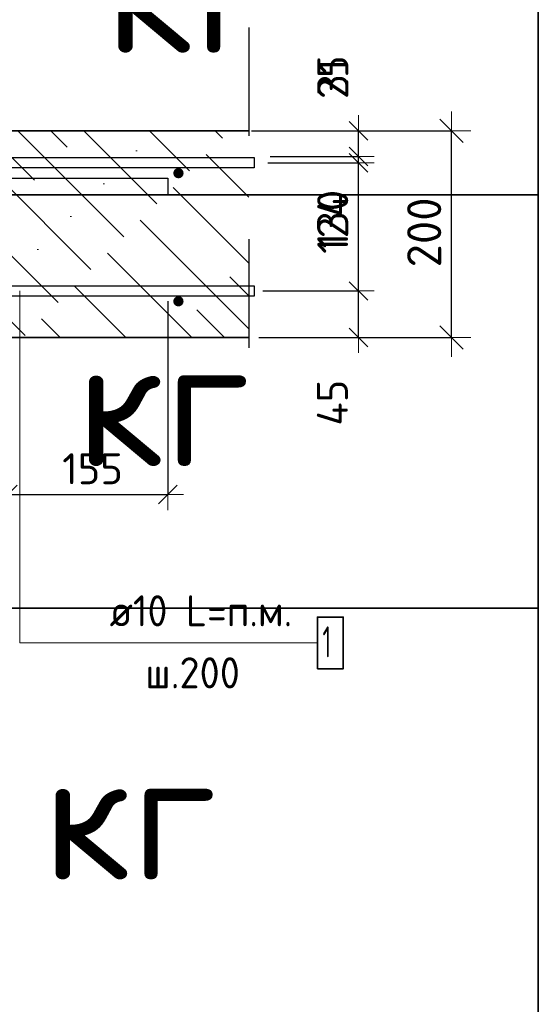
# Model space of a CAD drawing. Header units: metres. Extents: x -38 to 114, y -15 to 21.
# Tile 84 of 244: x 89.46 to 89.961, y -6.076 to -5.123. Entities that reach past the tile are written whole.
import ezdxf

# ---------------------------------------------------------------- set-up
doc = ezdxf.new("R2010")
doc.units = ezdxf.units.M
doc.header["$PDMODE"] = 65
doc.linetypes.add('______4', pattern=[0.135, 0.105, -0.03])
for name, color, linetype, lineweight in [('XR$4$Арм. стержнями верхней зоны', 180, 'Continuous', 35), ('XR$4$Арм. стержнями нижней зоны', 180, 'Continuous', 35), ('XR$4$Арм.стержн.горизонт. 1', 180, 'Continuous', 35), ('XR$4$Размерная линия (1)', 7, 'Continuous', 13), ('XR$4$Размерная линия_ общее', 7, 'Continuous', 13), ('XR$6$Арм. стержнями верхней зоны', 180, 'Continuous', 35), ('XR$6$Арм. стержнями нижней зоны', 180, 'Continuous', 35), ('XR$6$Арм.стержн.горизонт. 1', 180, 'Continuous', 35), ('XR$6$Размерная линия (1)', 7, 'Continuous', 13), ('XR$6$Размерная линия_ общее', 7, 'Continuous', 13)]:
    doc.layers.add(name, color=color, linetype=linetype, lineweight=lineweight)
doc.styles.add('ISOCPEUR', font='txt')
doc.dimstyles.new('DIMSTYLE_12', dxfattribs={"dimtxt": 0.03, "dimasz": 0.03, "dimexe": 0, "dimexo": 0, "dimgap": 0.015, "dimtad": 2, "dimdec": 0, "dimlfac": 1000, "dimrnd": 1, "dimzin": 12, "dimdsep": 46, "dimtxsty": 'ISOCPEUR', "dimblk1": 'ALL_ML_STRICH', "dimblk2": 'ALL_ML_STRICH', "dimsah": 1, "dimcen": 0, "dimclrd": 7, "dimclre": 256, "dimclrt": 7, "dimadec": 0, "dimazin": 0, "dimtfac": 1, "dimtdec": 0, "dimtix": 1, "dimtmove": 2, "dimatfit": 3, "dimfxl": 0, "dimtzin": 0, "dimlwd": 0, "dimlwe": -3, "dimarcsym": 0})
doc.dimstyles.new('DIMSTYLE_14', dxfattribs={"dimtxt": 0.03, "dimasz": 0.03, "dimexe": 0, "dimexo": 0, "dimgap": 0.015, "dimtad": 2, "dimdec": 0, "dimlfac": 1000, "dimrnd": 1, "dimzin": 12, "dimdsep": 46, "dimtxsty": 'ISOCPEUR', "dimblk1": 'ALL_ML_STRICH', "dimblk2": 'ALL_ML_STRICH', "dimsah": 1, "dimcen": 0, "dimclrd": 7, "dimclre": 256, "dimclrt": 7, "dimadec": 0, "dimazin": 0, "dimtfac": 1, "dimtdec": 0, "dimtix": 1, "dimtmove": 2, "dimatfit": 3, "dimfxl": 0, "dimtvp": 1.2, "dimtzin": 0, "dimlwd": 0, "dimlwe": -3, "dimarcsym": 0})
doc.dimstyles.new('DIMSTYLE_24', dxfattribs={"dimtxt": 0.03, "dimasz": 0.03, "dimexe": 0, "dimexo": 0, "dimgap": 0.015, "dimtad": 2, "dimdec": 0, "dimlfac": 1000, "dimrnd": 5, "dimzin": 12, "dimdsep": 46, "dimtxsty": 'ISOCPEUR', "dimblk1": 'ALL_ML_STRICH', "dimblk2": 'ALL_ML_STRICH', "dimsah": 1, "dimcen": 0, "dimclrd": 7, "dimclre": 256, "dimclrt": 7, "dimadec": 0, "dimazin": 0, "dimtfac": 1, "dimtdec": 0, "dimtix": 1, "dimtmove": 2, "dimatfit": 3, "dimfxl": 0, "dimtzin": 0, "dimlwd": 0, "dimlwe": -3, "dimarcsym": 0})
doc.dimstyles.new('DIMSTYLE_8', dxfattribs={"dimtxt": 0.033, "dimasz": 0.0375, "dimexe": 0, "dimexo": 0, "dimgap": 0.0165, "dimtad": 2, "dimdec": 0, "dimlfac": 1000, "dimrnd": 1, "dimzin": 12, "dimdsep": 46, "dimtxsty": 'ISOCPEUR', "dimblk1": 'ALL_ML_STRICH', "dimblk2": 'ALL_ML_STRICH', "dimsah": 1, "dimcen": 0, "dimclrd": 7, "dimclre": 256, "dimclrt": 7, "dimadec": 0, "dimazin": 0, "dimtfac": 1, "dimtdec": 0, "dimtix": 1, "dimtmove": 2, "dimatfit": 3, "dimfxl": 0, "dimtzin": 0, "dimlwd": 0, "dimlwe": -3, "dimarcsym": 0})
pattern_1 = [(135, (0, 0), (-0.031819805, -0.031819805), [0.4, -0.05, 0, -0.05]), (135, (-0.01591, -0.01591), (-0.031819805, -0.031819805), [0.8, -0.1, 0.1, -0.1])]

# ---------------------------------------------------------------- blocks, each defined once
blk = doc.blocks.new('ALL_ML_STRICH')
at = {"color": 0, "linetype": 'ByBlock', "lineweight": -2}
for p, q in [((-0.3, -0.3), (0.3, 0.3)), ((0, -0.5), (0, 0.5)), ((-1, 0), (0.5, 0))]:
    blk.add_line(p, q, dxfattribs=at)
blk = doc.blocks.new('*D415')
at = {"layer": 'DEFPOINTS', "color": 7, "linetype": 'Continuous', "lineweight": 13, "transparency": 33554687}
for p in [(89.67095, -5.23081), (89.67095, -5.43081), (89.87752, -5.43081)]:
    blk.add_point(p, dxfattribs=at)
at = {"layer": 'XR$4$Размерная линия_ общее', "color": 253, "linetype": 'Continuous', "lineweight": -2, "true_color": 0xa0a0a0, "transparency": 33554687}
for p, q in [((89.69095, -5.23081), (89.87752, -5.23081)), ((89.69095, -5.43081), (89.87752, -5.43081))]:
    blk.add_line(p, q, dxfattribs=at)
at = {"layer": 'XR$4$Размерная линия_ общее', "color": 7, "linetype": 'Continuous', "lineweight": -2, "transparency": 33554687}
blk.add_line((89.87752, -5.43081), (89.87752, -5.23081), dxfattribs=at)
at = {"layer": 'XR$4$Размерная линия_ общее', "color": 7, "linetype": 'Continuous', "lineweight": 13, "transparency": 33554687, "xscale": 0.0375, "yscale": 0.0375, "zscale": 0.0375}
for p, rotation in [((89.87752, -5.23081), 90), ((89.87752, -5.43081), 270)]:
    blk.add_blockref('ALL_ML_STRICH', p, dxfattribs=dict(at, rotation=rotation))
at = {"layer": 'XR$4$Размерная линия_ общее', "color": 7, "linetype": 'Continuous', "lineweight": 13, "transparency": 33554687, "insert": (89.85102, -5.32916), "char_height": 0.033, "width": 0.099, "attachment_point": 5, "rotation": 90, "style": 'ISOCPEUR'}
blk.add_mtext('\\A1;{200}', dxfattribs=at)
blk = doc.blocks.new('*D478')
at = {"layer": 'DEFPOINTS', "color": 7, "linetype": 'Continuous', "lineweight": 13, "transparency": 33554687}
for p in [(89.67483, -5.38581), (89.68768, -5.43081), (89.78749, -5.43081)]:
    blk.add_point(p, dxfattribs=at)
at = {"layer": 'XR$4$Размерная линия (1)', "color": 9, "linetype": 'Continuous', "lineweight": -2, "true_color": 0xc7c7c7, "transparency": 33554687}
for p, q in [((89.69483, -5.38581), (89.78749, -5.38581)), ((89.70768, -5.43081), (89.78749, -5.43081))]:
    blk.add_line(p, q, dxfattribs=at)
at = {"layer": 'XR$4$Размерная линия (1)', "color": 7, "linetype": 'Continuous', "lineweight": -2, "transparency": 33554687}
blk.add_line((89.78749, -5.43081), (89.78749, -5.38581), dxfattribs=at)
at = {"layer": 'XR$4$Размерная линия (1)', "color": 7, "linetype": 'Continuous', "lineweight": 13, "transparency": 33554687, "xscale": 0.03, "yscale": 0.03, "zscale": 0.03}
for p, rotation in [((89.78749, -5.38581), 90), ((89.78749, -5.43081), 270)]:
    blk.add_blockref('ALL_ML_STRICH', p, dxfattribs=dict(at, rotation=rotation))
at = {"layer": 'XR$4$Размерная линия (1)', "color": 7, "linetype": 'Continuous', "lineweight": 13, "transparency": 33554687, "insert": (89.76218, -5.49394), "char_height": 0.03, "width": 0.06, "attachment_point": 5, "rotation": 90, "style": 'ISOCPEUR'}
blk.add_mtext('\\A1;{45}', dxfattribs=at)
blk = doc.blocks.new('*D479')
at = {"layer": 'DEFPOINTS', "color": 7, "linetype": 'Continuous', "lineweight": 13, "transparency": 33554687}
for p in [(89.67979, -5.26181), (89.67483, -5.38581), (89.78749, -5.38581)]:
    blk.add_point(p, dxfattribs=at)
at = {"layer": 'XR$4$Размерная линия (1)', "color": 9, "linetype": 'Continuous', "lineweight": -2, "true_color": 0xc7c7c7, "transparency": 33554687}
for p, q in [((89.69979, -5.26181), (89.78749, -5.26181)), ((89.69483, -5.38581), (89.78749, -5.38581))]:
    blk.add_line(p, q, dxfattribs=at)
at = {"layer": 'XR$4$Размерная линия (1)', "color": 7, "linetype": 'Continuous', "lineweight": -2, "transparency": 33554687}
blk.add_line((89.78749, -5.38581), (89.78749, -5.26181), dxfattribs=at)
at = {"layer": 'XR$4$Размерная линия (1)', "color": 7, "linetype": 'Continuous', "lineweight": 13, "transparency": 33554687, "xscale": 0.03, "yscale": 0.03, "zscale": 0.03}
for p, rotation in [((89.78749, -5.26181), 90), ((89.78749, -5.38581), 270)]:
    blk.add_blockref('ALL_ML_STRICH', p, dxfattribs=dict(at, rotation=rotation))
at = {"layer": 'XR$4$Размерная линия (1)', "color": 7, "linetype": 'Continuous', "lineweight": 13, "transparency": 33554687, "insert": (89.76249, -5.32081), "char_height": 0.03, "width": 0.09, "attachment_point": 5, "rotation": 90, "style": 'ISOCPEUR'}
blk.add_mtext('\\A1;{124}', dxfattribs=at)
blk = doc.blocks.new('*D480')
at = {"layer": 'DEFPOINTS', "color": 7, "linetype": 'Continuous', "lineweight": 13, "transparency": 33554687}
for p in [(89.66399, -5.23081), (89.67979, -5.26181), (89.78749, -5.26181)]:
    blk.add_point(p, dxfattribs=at)
at = {"layer": 'XR$4$Размерная линия (1)', "color": 9, "linetype": 'Continuous', "lineweight": -2, "true_color": 0xc7c7c7, "transparency": 33554687}
for p, q in [((89.68399, -5.23081), (89.78749, -5.23081)), ((89.69979, -5.26181), (89.78749, -5.26181))]:
    blk.add_line(p, q, dxfattribs=at)
at = {"layer": 'XR$4$Размерная линия (1)', "color": 7, "linetype": 'Continuous', "lineweight": -2, "transparency": 33554687}
blk.add_line((89.78749, -5.26181), (89.78749, -5.23081), dxfattribs=at)
at = {"layer": 'XR$4$Размерная линия (1)', "color": 7, "linetype": 'Continuous', "lineweight": 13, "transparency": 33554687, "xscale": 0.03, "yscale": 0.03, "zscale": 0.03}
for p, rotation in [((89.78749, -5.23081), 90), ((89.78749, -5.26181), 270)]:
    blk.add_blockref('ALL_ML_STRICH', p, dxfattribs=dict(at, rotation=rotation))
at = {"layer": 'XR$4$Размерная линия (1)', "color": 7, "linetype": 'Continuous', "lineweight": 13, "transparency": 33554687, "insert": (89.76263, -5.17898), "char_height": 0.03, "width": 0.06, "attachment_point": 5, "rotation": 90, "style": 'ISOCPEUR'}
blk.add_mtext('\\A1;{31}', dxfattribs=at)
blk = doc.blocks.new('*D486')
at = {"layer": 'DEFPOINTS', "color": 7, "linetype": 'Continuous', "lineweight": 13, "transparency": 33554687}
for p in [(89.44808, -5.37781), (88.56308, -5.43081), (88.56308, -5.58282)]:
    blk.add_point(p, dxfattribs=at)
at = {"layer": 'XR$4$Размерная линия (1)', "color": 9, "linetype": 'Continuous', "lineweight": -2, "true_color": 0xc7c7c7, "transparency": 33554687}
for p, q in [((89.44808, -5.39781), (89.44808, -5.58282)), ((88.56308, -5.45081), (88.56308, -5.58282))]:
    blk.add_line(p, q, dxfattribs=at)
at = {"layer": 'XR$4$Размерная линия (1)', "color": 7, "linetype": 'Continuous', "lineweight": -2, "transparency": 33554687}
blk.add_line((88.56308, -5.58282), (89.44808, -5.58282), dxfattribs=at)
at = {"layer": 'XR$4$Размерная линия (1)', "color": 7, "linetype": 'Continuous', "lineweight": 13, "transparency": 33554687, "xscale": 0.03, "yscale": 0.03, "zscale": 0.03, "rotation": 180}
blk.add_blockref('ALL_ML_STRICH', (88.56308, -5.58282), dxfattribs=at)
at = {"layer": 'XR$4$Размерная линия (1)', "color": 7, "linetype": 'Continuous', "lineweight": 13, "transparency": 33554687, "xscale": 0.03, "yscale": 0.03, "zscale": 0.03}
blk.add_blockref('ALL_ML_STRICH', (89.44808, -5.58282), dxfattribs=at)
at = {"layer": 'XR$4$Размерная линия (1)', "color": 7, "linetype": 'Continuous', "lineweight": 13, "transparency": 33554687, "insert": (89.00708, -5.55782), "char_height": 0.03, "width": 0.09, "attachment_point": 5, "style": 'ISOCPEUR'}
blk.add_mtext('\\A1;{885}', dxfattribs=at)
blk = doc.blocks.new('*D487')
at = {"layer": 'DEFPOINTS', "color": 7, "linetype": 'Continuous', "lineweight": 13, "transparency": 33554687}
for p in [(89.44808, -5.37781), (89.60308, -5.37581), (89.44808, -5.58282)]:
    blk.add_point(p, dxfattribs=at)
at = {"layer": 'XR$4$Размерная линия (1)', "color": 9, "linetype": 'Continuous', "lineweight": -2, "true_color": 0xc7c7c7, "transparency": 33554687}
for p, q in [((89.44808, -5.39781), (89.44808, -5.58282)), ((89.60308, -5.39581), (89.60308, -5.58282))]:
    blk.add_line(p, q, dxfattribs=at)
at = {"layer": 'XR$4$Размерная линия (1)', "color": 7, "linetype": 'Continuous', "lineweight": -2, "transparency": 33554687}
blk.add_line((89.44808, -5.58282), (89.60308, -5.58282), dxfattribs=at)
at = {"layer": 'XR$4$Размерная линия (1)', "color": 7, "linetype": 'Continuous', "lineweight": 13, "transparency": 33554687, "xscale": 0.03, "yscale": 0.03, "zscale": 0.03, "rotation": 180}
blk.add_blockref('ALL_ML_STRICH', (89.44808, -5.58282), dxfattribs=at)
at = {"layer": 'XR$4$Размерная линия (1)', "color": 7, "linetype": 'Continuous', "lineweight": 13, "transparency": 33554687, "xscale": 0.03, "yscale": 0.03, "zscale": 0.03}
blk.add_blockref('ALL_ML_STRICH', (89.60308, -5.58282), dxfattribs=at)
at = {"layer": 'XR$4$Размерная линия (1)', "color": 7, "linetype": 'Continuous', "lineweight": 13, "transparency": 33554687, "insert": (89.53008, -5.55782), "char_height": 0.03, "width": 0.09, "attachment_point": 5, "style": 'ISOCPEUR'}
blk.add_mtext('\\A1;{155}', dxfattribs=at)
blk = doc.blocks.new('*D713')
at = {"layer": 'DEFPOINTS', "color": 7, "linetype": 'Continuous', "lineweight": 13, "transparency": 33554687}
for p in [(89.67095, -5.23081), (89.67095, -5.43081), (89.87752, -5.43081)]:
    blk.add_point(p, dxfattribs=at)
at = {"layer": 'XR$6$Размерная линия_ общее', "color": 253, "linetype": 'Continuous', "lineweight": -2, "true_color": 0xa0a0a0, "transparency": 33554687}
for p, q in [((89.69095, -5.23081), (89.87752, -5.23081)), ((89.69095, -5.43081), (89.87752, -5.43081))]:
    blk.add_line(p, q, dxfattribs=at)
at = {"layer": 'XR$6$Размерная линия_ общее', "color": 7, "linetype": 'Continuous', "lineweight": -2, "transparency": 33554687}
blk.add_line((89.87752, -5.43081), (89.87752, -5.23081), dxfattribs=at)
at = {"layer": 'XR$6$Размерная линия_ общее', "color": 7, "linetype": 'Continuous', "lineweight": 13, "transparency": 33554687, "xscale": 0.0375, "yscale": 0.0375, "zscale": 0.0375}
for p, rotation in [((89.87752, -5.23081), 90), ((89.87752, -5.43081), 270)]:
    blk.add_blockref('ALL_ML_STRICH', p, dxfattribs=dict(at, rotation=rotation))
at = {"layer": 'XR$6$Размерная линия_ общее', "color": 7, "linetype": 'Continuous', "lineweight": 13, "transparency": 33554687, "insert": (89.85102, -5.32916), "char_height": 0.033, "width": 0.099, "attachment_point": 5, "rotation": 90, "style": 'ISOCPEUR'}
blk.add_mtext('\\A1;{200}', dxfattribs=at)
blk = doc.blocks.new('*D714')
at = {"layer": 'DEFPOINTS', "color": 7, "linetype": 'Continuous', "lineweight": 13, "transparency": 33554687}
for p in [(89.67483, -5.38581), (89.68768, -5.43081), (89.78749, -5.43081)]:
    blk.add_point(p, dxfattribs=at)
at = {"layer": 'XR$6$Размерная линия (1)', "color": 9, "linetype": 'Continuous', "lineweight": -2, "true_color": 0xc7c7c7, "transparency": 33554687}
for p, q in [((89.69483, -5.38581), (89.78749, -5.38581)), ((89.70768, -5.43081), (89.78749, -5.43081))]:
    blk.add_line(p, q, dxfattribs=at)
at = {"layer": 'XR$6$Размерная линия (1)', "color": 7, "linetype": 'Continuous', "lineweight": -2, "transparency": 33554687}
blk.add_line((89.78749, -5.43081), (89.78749, -5.38581), dxfattribs=at)
at = {"layer": 'XR$6$Размерная линия (1)', "color": 7, "linetype": 'Continuous', "lineweight": 13, "transparency": 33554687, "xscale": 0.03, "yscale": 0.03, "zscale": 0.03}
for p, rotation in [((89.78749, -5.38581), 90), ((89.78749, -5.43081), 270)]:
    blk.add_blockref('ALL_ML_STRICH', p, dxfattribs=dict(at, rotation=rotation))
at = {"layer": 'XR$6$Размерная линия (1)', "color": 7, "linetype": 'Continuous', "lineweight": 13, "transparency": 33554687, "insert": (89.76218, -5.49394), "char_height": 0.03, "width": 0.06, "attachment_point": 5, "rotation": 90, "style": 'ISOCPEUR'}
blk.add_mtext('\\A1;{45}', dxfattribs=at)
blk = doc.blocks.new('*D715')
at = {"layer": 'DEFPOINTS', "color": 7, "linetype": 'Continuous', "lineweight": 13, "transparency": 33554687}
for p in [(89.68186, -5.25581), (89.67483, -5.38581), (89.78749, -5.38581)]:
    blk.add_point(p, dxfattribs=at)
at = {"layer": 'XR$6$Размерная линия (1)', "color": 9, "linetype": 'Continuous', "lineweight": -2, "true_color": 0xc7c7c7, "transparency": 33554687}
for p, q in [((89.70186, -5.25581), (89.78749, -5.25581)), ((89.69483, -5.38581), (89.78749, -5.38581))]:
    blk.add_line(p, q, dxfattribs=at)
at = {"layer": 'XR$6$Размерная линия (1)', "color": 7, "linetype": 'Continuous', "lineweight": -2, "transparency": 33554687}
blk.add_line((89.78749, -5.38581), (89.78749, -5.25581), dxfattribs=at)
at = {"layer": 'XR$6$Размерная линия (1)', "color": 7, "linetype": 'Continuous', "lineweight": 13, "transparency": 33554687, "xscale": 0.03, "yscale": 0.03, "zscale": 0.03}
for p, rotation in [((89.78749, -5.25581), 90), ((89.78749, -5.38581), 270)]:
    blk.add_blockref('ALL_ML_STRICH', p, dxfattribs=dict(at, rotation=rotation))
at = {"layer": 'XR$6$Размерная линия (1)', "color": 7, "linetype": 'Continuous', "lineweight": 13, "transparency": 33554687, "insert": (89.76249, -5.31631), "char_height": 0.03, "width": 0.09, "attachment_point": 5, "rotation": 90, "style": 'ISOCPEUR'}
blk.add_mtext('\\A1;{130}', dxfattribs=at)
blk = doc.blocks.new('*D716')
at = {"layer": 'DEFPOINTS', "color": 7, "linetype": 'Continuous', "lineweight": 13, "transparency": 33554687}
for p in [(89.66399, -5.23081), (89.68186, -5.25581), (89.78749, -5.25581)]:
    blk.add_point(p, dxfattribs=at)
at = {"layer": 'XR$6$Размерная линия (1)', "color": 9, "linetype": 'Continuous', "lineweight": -2, "true_color": 0xc7c7c7, "transparency": 33554687}
for p, q in [((89.68399, -5.23081), (89.78749, -5.23081)), ((89.70186, -5.25581), (89.78749, -5.25581))]:
    blk.add_line(p, q, dxfattribs=at)
at = {"layer": 'XR$6$Размерная линия (1)', "color": 7, "linetype": 'Continuous', "lineweight": -2, "transparency": 33554687}
blk.add_line((89.78749, -5.25581), (89.78749, -5.23081), dxfattribs=at)
at = {"layer": 'XR$6$Размерная линия (1)', "color": 7, "linetype": 'Continuous', "lineweight": 13, "transparency": 33554687, "xscale": 0.03, "yscale": 0.03, "zscale": 0.03}
for p, rotation in [((89.78749, -5.23081), 90), ((89.78749, -5.25581), 270)]:
    blk.add_blockref('ALL_ML_STRICH', p, dxfattribs=dict(at, rotation=rotation))
at = {"layer": 'XR$6$Размерная линия (1)', "color": 7, "linetype": 'Continuous', "lineweight": 13, "transparency": 33554687, "insert": (89.76263, -5.17898), "char_height": 0.03, "width": 0.06, "attachment_point": 5, "rotation": 90, "style": 'ISOCPEUR'}
blk.add_mtext('\\A1;{25}', dxfattribs=at)
blk = doc.blocks.new('*D742')
at = {"layer": 'DEFPOINTS', "color": 7, "linetype": 'Continuous', "lineweight": 13, "transparency": 33554687}
for p in [(89.44808, -5.37781), (88.56308, -5.43081), (88.56308, -5.58282)]:
    blk.add_point(p, dxfattribs=at)
at = {"layer": 'XR$6$Размерная линия (1)', "color": 9, "linetype": 'Continuous', "lineweight": -2, "true_color": 0xc7c7c7, "transparency": 33554687}
for p, q in [((89.44808, -5.39781), (89.44808, -5.58282)), ((88.56308, -5.45081), (88.56308, -5.58282))]:
    blk.add_line(p, q, dxfattribs=at)
at = {"layer": 'XR$6$Размерная линия (1)', "color": 7, "linetype": 'Continuous', "lineweight": -2, "transparency": 33554687}
blk.add_line((88.56308, -5.58282), (89.44808, -5.58282), dxfattribs=at)
at = {"layer": 'XR$6$Размерная линия (1)', "color": 7, "linetype": 'Continuous', "lineweight": 13, "transparency": 33554687, "xscale": 0.03, "yscale": 0.03, "zscale": 0.03, "rotation": 180}
blk.add_blockref('ALL_ML_STRICH', (88.56308, -5.58282), dxfattribs=at)
at = {"layer": 'XR$6$Размерная линия (1)', "color": 7, "linetype": 'Continuous', "lineweight": 13, "transparency": 33554687, "xscale": 0.03, "yscale": 0.03, "zscale": 0.03}
blk.add_blockref('ALL_ML_STRICH', (89.44808, -5.58282), dxfattribs=at)
at = {"layer": 'XR$6$Размерная линия (1)', "color": 7, "linetype": 'Continuous', "lineweight": 13, "transparency": 33554687, "insert": (89.00708, -5.55782), "char_height": 0.03, "width": 0.09, "attachment_point": 5, "style": 'ISOCPEUR'}
blk.add_mtext('\\A1;{885}', dxfattribs=at)
blk = doc.blocks.new('*D743')
at = {"layer": 'DEFPOINTS', "color": 7, "linetype": 'Continuous', "lineweight": 13, "transparency": 33554687}
for p in [(89.44808, -5.37781), (89.60308, -5.37581), (89.44808, -5.58282)]:
    blk.add_point(p, dxfattribs=at)
at = {"layer": 'XR$6$Размерная линия (1)', "color": 9, "linetype": 'Continuous', "lineweight": -2, "true_color": 0xc7c7c7, "transparency": 33554687}
for p, q in [((89.44808, -5.39781), (89.44808, -5.58282)), ((89.60308, -5.39581), (89.60308, -5.58282))]:
    blk.add_line(p, q, dxfattribs=at)
at = {"layer": 'XR$6$Размерная линия (1)', "color": 7, "linetype": 'Continuous', "lineweight": -2, "transparency": 33554687}
blk.add_line((89.44808, -5.58282), (89.60308, -5.58282), dxfattribs=at)
at = {"layer": 'XR$6$Размерная линия (1)', "color": 7, "linetype": 'Continuous', "lineweight": 13, "transparency": 33554687, "xscale": 0.03, "yscale": 0.03, "zscale": 0.03, "rotation": 180}
blk.add_blockref('ALL_ML_STRICH', (89.44808, -5.58282), dxfattribs=at)
at = {"layer": 'XR$6$Размерная линия (1)', "color": 7, "linetype": 'Continuous', "lineweight": 13, "transparency": 33554687, "xscale": 0.03, "yscale": 0.03, "zscale": 0.03}
blk.add_blockref('ALL_ML_STRICH', (89.60308, -5.58282), dxfattribs=at)
at = {"layer": 'XR$6$Размерная линия (1)', "color": 7, "linetype": 'Continuous', "lineweight": 13, "transparency": 33554687, "insert": (89.53008, -5.55782), "char_height": 0.03, "width": 0.09, "attachment_point": 5, "style": 'ISOCPEUR'}
blk.add_mtext('\\A1;{155}', dxfattribs=at)

msp = doc.modelspace()

# ---------------------------------------------------------------- hatches: boundary and pattern name
at = {"linetype": 'Continuous', "lineweight": 13, "transparency": 33554687}
h = msp.add_hatch(dxfattribs=at)
h.set_pattern_fill('__________540', scale=0.015, style=0, pattern_type=2)
h.set_pattern_definition(pattern_1)
h.paths.add_polyline_path([(88.56308, -5.23081), (88.56308, -5.43081), (89.68134, -5.43081), (89.68134, -5.23081)], flags=0)
h = msp.add_hatch(dxfattribs=at)
h.set_pattern_fill('__________540', scale=0.015, style=0, pattern_type=2)
h.set_pattern_definition(pattern_1)
h.paths.add_polyline_path([(88.56308, -5.23081), (88.56308, -5.43081), (89.68134, -5.43081), (89.68134, -5.23081)], flags=0)
at = {"layer": 'XR$4$Арм. стержнями верхней зоны', "linetype": 'Continuous', "lineweight": 50, "transparency": 33554687}
msp.add_hatch(color=4, dxfattribs=at).paths.add_polyline_path([(89.6182, -5.27181), (89.61782, -5.2699), (89.61674, -5.26827), (89.61512, -5.26719), (89.6132, -5.26681), (89.61129, -5.26719), (89.60967, -5.26827), (89.60858, -5.2699), (89.6082, -5.27181), (89.60858, -5.27372), (89.60967, -5.27535), (89.61129, -5.27643), (89.6132, -5.27681), (89.61512, -5.27643), (89.61674, -5.27535), (89.61782, -5.27372)])
at = {"layer": 'XR$4$Арм. стержнями нижней зоны', "linetype": 'Continuous', "lineweight": 50, "transparency": 33554687}
msp.add_hatch(color=4, dxfattribs=at).paths.add_polyline_path([(89.6182, -5.39581), (89.61782, -5.3939), (89.61674, -5.39227), (89.61512, -5.39119), (89.6132, -5.39081), (89.61129, -5.39119), (89.60967, -5.39227), (89.60858, -5.3939), (89.6082, -5.39581), (89.60858, -5.39772), (89.60967, -5.39935), (89.61129, -5.40043), (89.6132, -5.40081), (89.61512, -5.40043), (89.61674, -5.39935), (89.61782, -5.39772)])
at = {"layer": 'XR$6$Арм. стержнями верхней зоны', "linetype": 'Continuous', "lineweight": 50, "transparency": 33554687}
msp.add_hatch(color=4, dxfattribs=at).paths.add_polyline_path([(89.6182, -5.27181), (89.61782, -5.2699), (89.61674, -5.26827), (89.61512, -5.26719), (89.6132, -5.26681), (89.61129, -5.26719), (89.60967, -5.26827), (89.60858, -5.2699), (89.6082, -5.27181), (89.60858, -5.27372), (89.60967, -5.27535), (89.61129, -5.27643), (89.6132, -5.27681), (89.61512, -5.27643), (89.61674, -5.27535), (89.61782, -5.27372)])
at = {"layer": 'XR$6$Арм. стержнями нижней зоны', "linetype": 'Continuous', "lineweight": 50, "transparency": 33554687}
msp.add_hatch(color=4, dxfattribs=at).paths.add_polyline_path([(89.6182, -5.39581), (89.61782, -5.3939), (89.61674, -5.39227), (89.61512, -5.39119), (89.6132, -5.39081), (89.61129, -5.39119), (89.60967, -5.39227), (89.60858, -5.3939), (89.6082, -5.39581), (89.60858, -5.39772), (89.60967, -5.39935), (89.61129, -5.40043), (89.6132, -5.40081), (89.61512, -5.40043), (89.61674, -5.39935), (89.61782, -5.39772)])

# ---------------------------------------------------------------- linework, layer by layer
at = {"color": 7, "linetype": 'Continuous', "lineweight": 35, "transparency": 33554687}
for p, q in [((89.96143, -4.89271), (89.96143, -5.29271)), ((89.68134, -5.23081), (88.56308, -5.23081)), ((89.68134, -5.23081), (88.56308, -5.23081)), ((80.71143, -5.29271), (89.96143, -5.29271)), ((89.96143, -5.29271), (80.71143, -5.29271)), ((89.96143, -5.29271), (89.96143, -5.69271)), ((88.81308, -5.43081), (89.68134, -5.43081)), ((88.81308, -5.43081), (89.68134, -5.43081)), ((80.71143, -5.69271), (89.96143, -5.69271)), ((89.96143, -5.69271), (80.71143, -5.69271)), ((89.96143, -5.69271), (89.96143, -6.09271))]:
    msp.add_line(p, q, dxfattribs=at)
at = {"color": 7, "linetype": '______4', "lineweight": 25, "transparency": 33554687}
msp.add_line((89.68134, -5.13081), (89.68134, -5.53081), dxfattribs=at)
msp.add_line((89.68134, -5.13081), (89.68134, -5.53081), dxfattribs=at)
at = {"color": 7, "linetype": 'Continuous', "lineweight": 13, "transparency": 33554687}
for p, q in [((89.96143, -5.29271), (80.71143, -5.29271)), ((89.96143, -5.69271), (80.71143, -5.69271))]:
    msp.add_line(p, q, dxfattribs=at)
at = {"layer": 'XR$4$Арм. стержнями верхней зоны', "color": 4, "linetype": 'Continuous', "lineweight": 25, "transparency": 33554687}
msp.add_lwpolyline([(88.58808, -5.25681), (89.68634, -5.25681), (89.68634, -5.26681), (88.58808, -5.26681), (88.58808, -5.25681)], dxfattribs=at)
msp.add_lwpolyline([(88.58808, -5.25681), (89.68634, -5.25681), (89.68634, -5.26681), (88.58808, -5.26681), (88.58808, -5.25681)], dxfattribs=at)
at = {"layer": 'XR$4$Арм. стержнями нижней зоны', "color": 7, "linetype": 'Continuous', "lineweight": 13, "transparency": 33554687}
for q in [(89.45962, -5.38581), (89.74762, -5.7263)]:
    msp.add_line((89.45962, -5.7263), q, dxfattribs=at)
at = {"layer": 'XR$4$Арм. стержнями нижней зоны', "color": 4, "linetype": 'Continuous', "lineweight": 25, "transparency": 33554687}
msp.add_lwpolyline([(88.58808, -5.38081), (89.68634, -5.38081), (89.68634, -5.39081), (88.58808, -5.39081), (88.58808, -5.38081)], dxfattribs=at)
msp.add_lwpolyline([(88.58808, -5.38081), (89.68634, -5.38081), (89.68634, -5.39081), (88.58808, -5.39081), (88.58808, -5.38081)], dxfattribs=at)
at = {"layer": 'XR$4$Арм. стержнями нижней зоны', "color": 7, "linetype": 'Continuous', "lineweight": 35, "transparency": 33554687}
msp.add_lwpolyline([(89.74762, -5.7513), (89.77262, -5.7513), (89.77262, -5.7013), (89.74762, -5.7013), (89.74762, -5.7513)], dxfattribs=at)
at = {"layer": 'XR$4$Арм.стержн.горизонт. 1', "color": 7, "linetype": 'Continuous', "lineweight": 25, "transparency": 33554687}
msp.add_lwpolyline([(89.60308, -5.29281), (87.26308, -5.29281), (87.26308, -5.27681), (89.60308, -5.27681), (89.60308, -5.29281)], dxfattribs=at)
msp.add_lwpolyline([(89.60308, -5.29281), (87.26308, -5.29281), (87.26308, -5.27681), (89.60308, -5.27681), (89.60308, -5.29281)], dxfattribs=at)
at = {"layer": 'XR$6$Арм. стержнями верхней зоны', "color": 4, "linetype": 'Continuous', "lineweight": 25, "transparency": 33554687}
msp.add_lwpolyline([(88.58808, -5.25681), (89.68634, -5.25681), (89.68634, -5.26681), (88.58808, -5.26681), (88.58808, -5.25681)], dxfattribs=at)
msp.add_lwpolyline([(88.58808, -5.25681), (89.68634, -5.25681), (89.68634, -5.26681), (88.58808, -5.26681), (88.58808, -5.25681)], dxfattribs=at)
at = {"layer": 'XR$6$Арм. стержнями нижней зоны', "color": 7, "linetype": 'Continuous', "lineweight": 13, "transparency": 33554687}
for q in [(89.45962, -5.38581), (89.74762, -5.7263)]:
    msp.add_line((89.45962, -5.7263), q, dxfattribs=at)
at = {"layer": 'XR$6$Арм. стержнями нижней зоны', "color": 4, "linetype": 'Continuous', "lineweight": 25, "transparency": 33554687}
msp.add_lwpolyline([(88.58808, -5.38081), (89.68634, -5.38081), (89.68634, -5.39081), (88.58808, -5.39081), (88.58808, -5.38081)], dxfattribs=at)
msp.add_lwpolyline([(88.58808, -5.38081), (89.68634, -5.38081), (89.68634, -5.39081), (88.58808, -5.39081), (88.58808, -5.38081)], dxfattribs=at)
at = {"layer": 'XR$6$Арм. стержнями нижней зоны', "color": 7, "linetype": 'Continuous', "lineweight": 35, "transparency": 33554687}
msp.add_lwpolyline([(89.74762, -5.7513), (89.77262, -5.7513), (89.77262, -5.7013), (89.74762, -5.7013), (89.74762, -5.7513)], dxfattribs=at)
at = {"layer": 'XR$6$Арм.стержн.горизонт. 1', "color": 7, "linetype": 'Continuous', "lineweight": 25, "transparency": 33554687}
msp.add_lwpolyline([(89.60308, -5.29281), (87.26308, -5.29281), (87.26308, -5.27681), (89.60308, -5.27681), (89.60308, -5.29281)], dxfattribs=at)
msp.add_lwpolyline([(89.60308, -5.29281), (87.26308, -5.29281), (87.26308, -5.27681), (89.60308, -5.27681), (89.60308, -5.29281)], dxfattribs=at)

# ---------------------------------------------------------------- texts
at = {"color": 7, "linetype": 'Continuous', "lineweight": 35, "transparency": 33554687, "char_height": 0.0625, "attachment_point": 4, "style": 'ISOCPEUR'}
for s, insert, width in [('\\A1;{\\fISOCPEUR|i0|b0;\\H0.125000;\\W1.000000;\\C7;101.76 кг}\\P', (89.03768, -5.09271), 0.73125), ('\\A1;{\\fISOCPEUR|i0|b0;\\H0.125000;\\W1.000000;\\C7;56.53 кг}\\P', (89.03768, -5.49271), 0.6976415), ('\\A1;{\\fISOCPEUR|i0|b0;\\H0.125000;\\W1.000000;\\C7;10.39 кг}\\P', (89.03768, -5.89271), 0.670283)]:
    msp.add_mtext(s, dxfattribs=dict(at, insert=insert, width=width))
at = {"layer": 'XR$4$Арм. стержнями нижней зоны', "color": 7, "linetype": 'Continuous', "lineweight": 25, "transparency": 33554687, "char_height": 0.03, "attachment_point": 7, "style": 'ISOCPEUR'}
for s, insert, width in [('\\W0.94;ø10 L=п.м.', (89.54662, -5.7103), 0.1999831), ('\\W0.56;1', (89.75262, -5.7403), 0.0233333), ('\\W0.95;ш.200 ', (89.58112, -5.7703), 0.1311995)]:
    msp.add_mtext(s, dxfattribs=dict(at, insert=insert, width=width))
at = {"layer": 'XR$6$Арм. стержнями нижней зоны', "color": 7, "linetype": 'Continuous', "lineweight": 25, "transparency": 33554687, "char_height": 0.03, "attachment_point": 7, "style": 'ISOCPEUR'}
for s, insert, width in [('\\W0.94;ø10 L=п.м.', (89.54662, -5.7103), 0.1999831), ('\\W0.56;1', (89.75262, -5.7403), 0.0233333), ('\\W0.95;ш.200 ', (89.58112, -5.7703), 0.1311995)]:
    msp.add_mtext(s, dxfattribs=dict(at, insert=insert, width=width))

# ---------------------------------------------------------------- dimensions: what is measured, and where the dimension line sits
at = {"layer": 'XR$4$Размерная линия (1)', "color": 7, "linetype": 'Continuous', "lineweight": 13, "transparency": 33554687}
for base, p1, p2, dimstyle, picture, middle in [((89.78749, -5.23081), (89.69979, -5.26181), (89.68399, -5.23081), 'DIMSTYLE_14', '*D480', (89.76263, -5.17898)), ((89.78749, -5.26181), (89.69483, -5.38581), (89.69979, -5.26181), 'DIMSTYLE_12', '*D479', (89.76249, -5.32081)), ((89.78749, -5.38581), (89.70768, -5.43081), (89.69483, -5.38581), 'DIMSTYLE_14', '*D478', (89.76218, -5.49394))]:
    dim = msp.add_linear_dim(base=base, p1=p1, p2=p2, angle=90, dimstyle=dimstyle, override={"dimpost": '<>', "dimclrd": 7, "dimclre": 9, "dimclrt": 7, "dimlwd": 0, "dimlwe": 65533}, dxfattribs=at)
    dim.commit()
    dim.dimension.update_dxf_attribs({"geometry": picture, "text_midpoint": middle, "dimtype": 160})
for base, p1, p2, picture, middle in [((89.44808, -5.58282), (88.56308, -5.45081), (89.44808, -5.39781), '*D486', (89.00708, -5.55782)), ((89.60308, -5.58282), (89.44808, -5.39781), (89.60308, -5.39581), '*D487', (89.53008, -5.55782))]:
    dim = msp.add_linear_dim(base=base, p1=p1, p2=p2, dimstyle='DIMSTYLE_24', override={"dimpost": '<>', "dimclrd": 7, "dimclre": 9, "dimclrt": 7, "dimlwd": 0, "dimlwe": 65533}, dxfattribs=at)
    dim.commit()
    dim.dimension.update_dxf_attribs({"geometry": picture, "text_midpoint": middle, "dimtype": 160})
at = {"layer": 'XR$4$Размерная линия_ общее', "color": 7, "linetype": 'Continuous', "lineweight": 13, "transparency": 33554687}
dim = msp.add_linear_dim(base=(89.87752, -5.23081), p1=(89.69095, -5.43081), p2=(89.69095, -5.23081), angle=90, dimstyle='DIMSTYLE_8', override={"dimpost": '<>', "dimclrd": 7, "dimclre": 253, "dimclrt": 7, "dimlwd": 0, "dimlwe": 65533}, dxfattribs=at)
dim.commit()
dim.dimension.update_dxf_attribs({"geometry": '*D415', "text_midpoint": (89.85102, -5.32916), "dimtype": 160})
at = {"layer": 'XR$6$Размерная линия (1)', "color": 7, "linetype": 'Continuous', "lineweight": 13, "transparency": 33554687}
for base, p1, p2, dimstyle, picture, middle in [((89.78749, -5.23081), (89.70186, -5.25581), (89.68399, -5.23081), 'DIMSTYLE_14', '*D716', (89.76263, -5.17898)), ((89.78749, -5.25581), (89.69483, -5.38581), (89.70186, -5.25581), 'DIMSTYLE_12', '*D715', (89.76249, -5.31631)), ((89.78749, -5.38581), (89.70768, -5.43081), (89.69483, -5.38581), 'DIMSTYLE_14', '*D714', (89.76218, -5.49394))]:
    dim = msp.add_linear_dim(base=base, p1=p1, p2=p2, angle=90, dimstyle=dimstyle, override={"dimpost": '<>', "dimclrd": 7, "dimclre": 9, "dimclrt": 7, "dimlwd": 0, "dimlwe": 65533}, dxfattribs=at)
    dim.commit()
    dim.dimension.update_dxf_attribs({"geometry": picture, "text_midpoint": middle, "dimtype": 160})
for base, p1, p2, picture, middle in [((89.44808, -5.58282), (88.56308, -5.45081), (89.44808, -5.39781), '*D742', (89.00708, -5.55782)), ((89.60308, -5.58282), (89.44808, -5.39781), (89.60308, -5.39581), '*D743', (89.53008, -5.55782))]:
    dim = msp.add_linear_dim(base=base, p1=p1, p2=p2, dimstyle='DIMSTYLE_24', override={"dimpost": '<>', "dimclrd": 7, "dimclre": 9, "dimclrt": 7, "dimlwd": 0, "dimlwe": 65533}, dxfattribs=at)
    dim.commit()
    dim.dimension.update_dxf_attribs({"geometry": picture, "text_midpoint": middle, "dimtype": 160})
at = {"layer": 'XR$6$Размерная линия_ общее', "color": 7, "linetype": 'Continuous', "lineweight": 13, "transparency": 33554687}
dim = msp.add_linear_dim(base=(89.87752, -5.23081), p1=(89.69095, -5.43081), p2=(89.69095, -5.23081), angle=90, dimstyle='DIMSTYLE_8', override={"dimpost": '<>', "dimclrd": 7, "dimclre": 253, "dimclrt": 7, "dimlwd": 0, "dimlwe": 65533}, dxfattribs=at)
dim.commit()
dim.dimension.update_dxf_attribs({"geometry": '*D713', "text_midpoint": (89.85102, -5.32916), "dimtype": 160})

doc.saveas('drawing.dxf')
